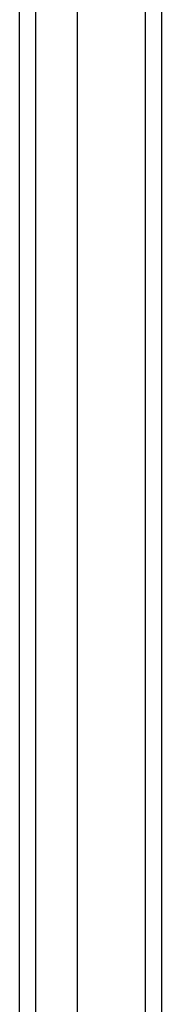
# Model space of a CAD drawing. Header units: inches. Extents: x 17 to 428, y 46 to 203.
# Tile 56 of 114: x 232.025 to 232.891, y 120.273 to 126.273. Entities that reach past the tile are written whole.
import ezdxf

# ---------------------------------------------------------------- set-up
doc = ezdxf.new("R2010")
doc.units = ezdxf.units.IN
doc.header["$MEASUREMENT"] = 0
doc.layers.add('Visible Edges(ANSI)', color=7, linetype='Continuous', lineweight=25)
doc.layers.add('Visible Tangent Edges(ANSI)', color=7, linetype='Continuous', lineweight=25)

msp = doc.modelspace()

# ---------------------------------------------------------------- linework, layer by layer
at = {"layer": 'Visible Edges(ANSI)'}
for p, q in [((232.3796, 114.9814), (232.3796, 137.564)), ((232.0252, 115.1698), (232.0252, 137.3756)), ((232.8914, 137.3987), (232.8914, 115.1467))]:
    msp.add_line(p, q, dxfattribs=at)
at = {"layer": 'Visible Tangent Edges(ANSI)'}
for p, q in [((232.7924, 138.1737), (232.7924, 114.3717)), ((232.1242, 115.0398), (232.1242, 137.5056))]:
    msp.add_line(p, q, dxfattribs=at)

doc.saveas('drawing.dxf')
